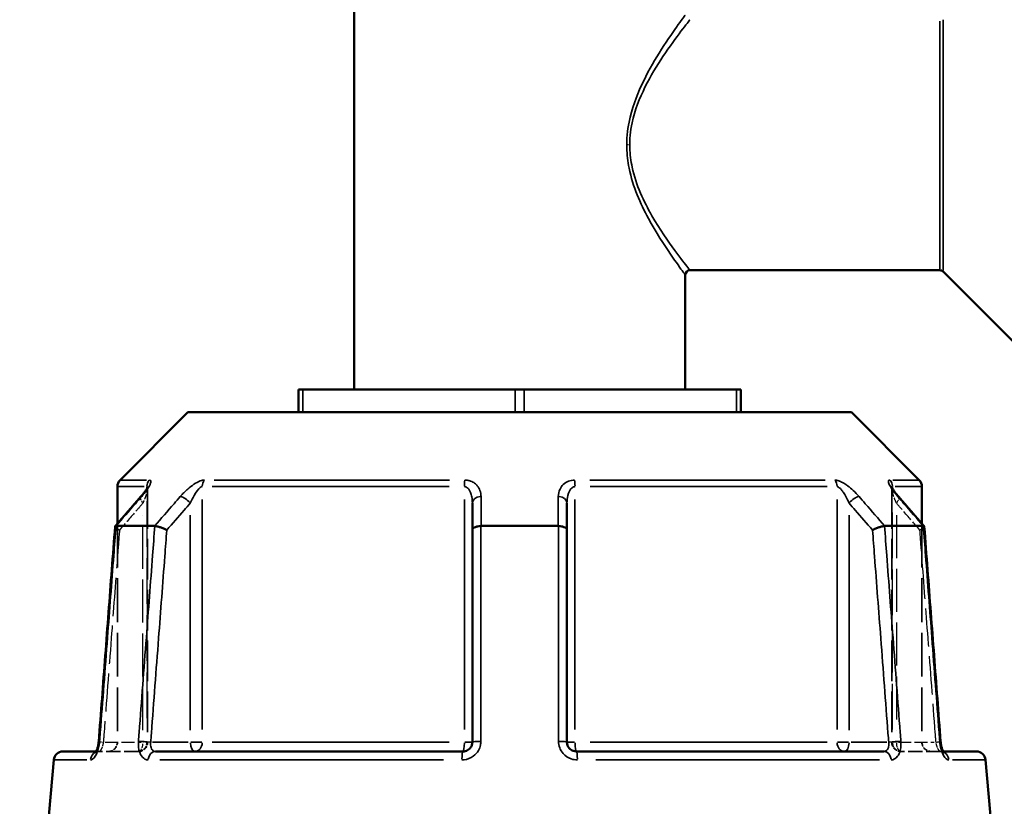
# Model space of a CAD drawing. Header units: millimetres. Extents: x 0 to 893, y 0 to 988.
# Tile 5 of 20: x 361 to 467, y 435 to 520. Entities that reach past the tile are written whole.
import ezdxf

# ---------------------------------------------------------------- set-up
doc = ezdxf.new("R2010")
doc.units = ezdxf.units.MM
doc.linetypes.add('DASHED', pattern=[0.2067, 0.1654, -0.0413])
for name, color, linetype, lineweight in [('Dimension (ANSI)', 7, 'Continuous', 25), ('Hidden (ANSI)', 7, 'DASHED', 35), ('Hidden Narrow (ANSI)', 7, 'DASHED', 25), ('Visible (ANSI)', 7, 'Continuous', 50), ('Visible Narrow (ANSI)', 7, 'Continuous', 35)]:
    doc.layers.add(name, color=color, linetype=linetype, lineweight=lineweight)
doc.styles.add('Note Text (ANSI)', font='tahoma.ttf')
doc.dimstyles.new('Default - mm (ANSI)', dxfattribs={"dimtxt": 3.048, "dimasz": 2.5, "dimexe": 3.175, "dimexo": 1.6002, "dimgap": 0.8, "dimtad": 0, "dimtoh": 1, "dimrnd": 1e-08, "dimzin": 4, "dimdsep": 46, "dimtxsty": 'Note Text (ANSI)', "dimcen": 0.09, "dimdle": 10, "dimclrd": 256, "dimclre": 256, "dimclrt": 256, "dimadec": 1, "dimazin": 1, "dimtfac": 1, "dimtofl": 0, "dimtmove": 0, "dimatfit": 3, "dimfxl": 1, "dimtolj": 1, "dimtzin": 4, "dimlwd": -1, "dimlwe": -1, "dimarcsym": 0})

# ---------------------------------------------------------------- blocks, each defined once
blk = doc.blocks.new('*D8')
at = {"layer": 'Defpoints', "color": 0, "transparency": 16777216}
for p in [(269.5, 562.06), (399.5, 562.06), (414.8, 212.06)]:
    blk.add_point(p, dxfattribs=at)
at = {"layer": 'Dimension (ANSI)', "transparency": 16777216}
for p, q in [((397.9, 562.06), (266.32, 562.06)), ((269.5, 559.56), (269.5, 394.03)), ((269.5, 214.56), (269.5, 380.09)), ((413.2, 212.06), (266.32, 212.06))]:
    blk.add_line(p, q, dxfattribs=at)
for points in [[(269.08, 559.56), (269.92, 559.56), (269.5, 562.06)], [(269.08, 214.56), (269.92, 214.56), (269.5, 212.06)]]:
    blk.add_solid(points, dxfattribs=at)
at = {"layer": 'Dimension (ANSI)', "transparency": 16777216, "insert": (267.91, 380.89), "char_height": 3.048, "attachment_point": 1, "rotation": 90, "style": 'Note Text (ANSI)'}
blk.add_mtext('\\A1;350.00', dxfattribs=at)

msp = doc.modelspace()

# ---------------------------------------------------------------- linework, layer by layer
at = {"layer": 'Hidden (ANSI)', "ltscale": 26.493855}
for p, q in [((374.706, 469.342), (374.706, 441.961)), ((454.892, 469.342), (454.892, 441.961))]:
    msp.add_line(p, q, dxfattribs=at)
at = {"layer": 'Hidden (ANSI)', "ltscale": 28.476213}
msp.add_line((371.449, 465.505), (371.449, 441.961), dxfattribs=at)
at = {"layer": 'Hidden (ANSI)', "ltscale": 28.476215}
msp.add_line((458.149, 465.505), (458.149, 441.961), dxfattribs=at)
at = {"layer": 'Hidden (ANSI)', "ltscale": 1.470216}
msp.add_line((369.167, 440.961), (369.462, 440.961), dxfattribs=at)
at = {"layer": 'Hidden (ANSI)', "ltscale": 9.334328}
for p, q in [((373.706, 440.961), (369.462, 440.961)), ((460.136, 440.961), (455.892, 440.961))]:
    msp.add_line(p, q, dxfattribs=at)
at = {"layer": 'Hidden (ANSI)', "ltscale": 1.47006}
msp.add_line((460.136, 440.961), (460.431, 440.961), dxfattribs=at)
at = {"layer": 'Hidden (ANSI)', "ltscale": 2.991791}
for centre, start, end in [((370.449, 441.961), 270, 0), ((373.706, 441.961), 270, 0), ((455.892, 441.961), 180, 270), ((459.149, 441.961), 180, 270)]:
    msp.add_arc(centre, 1, start, end, dxfattribs=at)
at = {"layer": 'Hidden (ANSI)', "ltscale": 8.512628}
for centre, major_axis, ratio, start_param, end_param in [((10226.265, -10816.122), (-350.928, 15922.406), 0.8713232, 0.7640997, 0.7643804), ((-9533.329, -10973.268), (-354.119, -16144.189), 0.871299, 2.3771226, 2.3773994)]:
    msp.add_ellipse(centre, major_axis=major_axis, ratio=ratio, start_param=start_param, end_param=end_param, dxfattribs=at)
at = {"layer": 'Hidden (ANSI)', "ltscale": 4.578621}
msp.add_open_spline([(373.951, 468.383), (374.05, 468.497), (374.144, 468.609), (374.315, 468.827), (374.394, 468.933), (374.531, 469.13), (374.589, 469.222), (374.656, 469.337), (374.674, 469.372), (374.699, 469.423), (374.708, 469.442), (374.717, 469.465), (374.72, 469.472), (374.723, 469.48), (374.72, 469.475), (374.713, 469.437), (374.708, 469.412), (374.706, 469.364), (374.706, 469.354), (374.706, 469.342)], degree=3, knots=[0, 0, 0, 0, 0.05326363, 0.05326363, 0.10652726, 0.10652726, 0.15979088, 0.15979088, 0.1864227, 0.1864227, 0.20693939, 0.20693939, 0.22202176, 0.22202176, 0.24544118, 0.24544118, 0.26213437, 0.26213437, 0.26631814, 0.26631814, 0.26631814, 0.26631814], dxfattribs=at)
at = {"layer": 'Hidden (ANSI)', "ltscale": 0.735482}
msp.add_open_spline([(374.706, 469.342), (374.706, 469.385), (374.709, 469.415), (374.716, 469.456), (374.719, 469.468), (374.721, 469.476), (374.721, 469.477), (374.721, 469.477)], degree=3, knots=[0.079099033, 0.079099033, 0.079099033, 0.079099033, 0.094745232, 0.094745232, 0.110737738, 0.110737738, 0.118300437, 0.118300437, 0.118300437, 0.118300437], dxfattribs=at)
at = {"layer": 'Hidden (ANSI)', "ltscale": 4.578617}
msp.add_open_spline([(454.892, 469.342), (454.892, 469.385), (454.889, 469.415), (454.882, 469.456), (454.879, 469.468), (454.876, 469.48), (454.876, 469.477), (454.883, 469.459), (454.892, 469.438), (454.925, 469.37), (454.954, 469.316), (455.04, 469.173), (455.102, 469.078), (455.246, 468.876), (455.328, 468.768), (455.489, 468.568), (455.566, 468.476), (455.647, 468.383)], degree=3, knots=[0.07909903, 0.07909903, 0.07909903, 0.07909903, 0.09474523, 0.09474523, 0.11073774, 0.11073774, 0.12984163, 0.12984163, 0.15596521, 0.15596521, 0.19532048, 0.19532048, 0.24858388, 0.24858388, 0.30184727, 0.30184727, 0.345416, 0.345416, 0.345416, 0.345416], dxfattribs=at)
at = {"layer": 'Hidden (ANSI)', "ltscale": 0.735502}
msp.add_open_spline([(454.877, 469.477), (454.877, 469.477), (454.879, 469.47), (454.885, 469.437), (454.89, 469.412), (454.892, 469.364), (454.892, 469.354), (454.892, 469.342)], degree=3, knots=[0.227116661, 0.227116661, 0.227116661, 0.227116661, 0.245441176, 0.245441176, 0.262134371, 0.262134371, 0.26631814, 0.26631814, 0.26631814, 0.26631814], dxfattribs=at)
at = {"layer": 'Hidden (ANSI)', "ltscale": 2.089214}
for points, knots in [([(371.198, 465.202), (371.196, 465.179), (371.21, 465.15), (371.272, 465.075), (371.328, 465.027), (371.474, 464.924), (371.565, 464.869), (371.668, 464.812), (371.67, 464.812), (371.671, 464.811)], [-0.10955437, -0.10955437, -0.10955437, -0.10955437, -0.07796276, -0.07796276, -0.03923705, -0.03923705, 0, 0, 0.00047625, 0.00047625, 0.00047625, 0.00047625]), ([(457.927, 464.811), (457.928, 464.812), (457.93, 464.812), (458.033, 464.869), (458.124, 464.924), (458.27, 465.027), (458.326, 465.075), (458.388, 465.15), (458.402, 465.179), (458.4, 465.202)], [-0.15371258, -0.15371258, -0.15371258, -0.15371258, -0.15323743, -0.15323743, -0.11409174, -0.11409174, -0.0754562, -0.0754562, -0.04393815, -0.04393815, -0.04393815, -0.04393815])]:
    msp.add_open_spline(points, degree=3, knots=knots, dxfattribs=at)
at = {"layer": 'Hidden (ANSI)', "ltscale": 0.420625}
msp.add_open_spline([(369.324, 441.379), (369.337, 441.425), (369.349, 441.472), (369.364, 441.54), (369.368, 441.559), (369.372, 441.579)], degree=3, knots=[0.227257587, 0.227257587, 0.227257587, 0.227257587, 0.247429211, 0.247429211, 0.255432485, 0.255432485, 0.255432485, 0.255432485], dxfattribs=at)
at = {"layer": 'Hidden (ANSI)', "ltscale": 0.527502}
msp.add_open_spline([(369.405, 441.762), (369.412, 441.81), (369.418, 441.857), (369.429, 441.949), (369.433, 441.993), (369.436, 442.037)], degree=3, knots=[0.279678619, 0.279678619, 0.279678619, 0.279678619, 0.298086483, 0.298086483, 0.314813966, 0.314813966, 0.314813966, 0.314813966], dxfattribs=at)
at = {"layer": 'Hidden (ANSI)', "ltscale": 1.701024}
msp.add_open_spline([(369.088, 440.837), (369.088, 440.837), (369.088, 440.837), (369.088, 440.837), (369.097, 440.847), (369.144, 440.879), (369.182, 440.902), (369.296, 440.944), (369.375, 440.961), (369.462, 440.961)], degree=3, knots=[0.227293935, 0.227293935, 0.227293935, 0.227293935, 0.22772718, 0.22772718, 0.25682997, 0.25682997, 0.285161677, 0.285161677, 0.314811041, 0.314811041, 0.314811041, 0.314811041], dxfattribs=at)
at = {"layer": 'Hidden (ANSI)', "ltscale": 1.700917}
for points in [[(369.462, 440.961), (369.358, 440.961), (369.266, 440.936), (369.152, 440.887), (369.12, 440.864), (369.093, 440.841), (369.088, 440.837), (369.088, 440.837)], [(460.136, 440.961), (460.24, 440.961), (460.332, 440.936), (460.446, 440.887), (460.478, 440.864), (460.505, 440.841), (460.51, 440.837), (460.51, 440.837)]]:
    msp.add_open_spline(points, degree=3, knots=[0, 0, 0, 0, 0.035487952, 0.035487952, 0.066590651, 0.066590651, 0.08751627, 0.08751627, 0.08751627, 0.08751627], dxfattribs=at)
at = {"layer": 'Hidden (ANSI)', "ltscale": 0.402963}
msp.add_open_spline([(369.118, 440.877), (369.119, 440.878), (369.12, 440.88), (369.134, 440.901), (369.15, 440.928), (369.167, 440.961)], degree=3, knots=[0.122975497, 0.122975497, 0.122975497, 0.122975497, 0.124622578, 0.124622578, 0.150448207, 0.150448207, 0.150448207, 0.150448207], dxfattribs=at)
at = {"layer": 'Hidden (ANSI)', "ltscale": 2.63652}
msp.add_open_spline([(460.431, 440.961), (460.45, 440.924), (460.468, 440.895), (460.499, 440.849), (460.51, 440.836), (460.51, 440.837), (460.501, 440.847), (460.454, 440.879), (460.416, 440.902), (460.302, 440.944), (460.223, 440.961), (460.136, 440.961)], degree=3, knots=[0.16436308, 0.16436308, 0.16436308, 0.16436308, 0.19343627, 0.19343627, 0.22772718, 0.22772718, 0.25682997, 0.25682997, 0.28516168, 0.28516168, 0.31481104, 0.31481104, 0.31481104, 0.31481104], dxfattribs=at)
at = {"layer": 'Hidden Narrow (ANSI)', "ltscale": 0.602402}
msp.add_line((426.644, 506.311), (426.352, 506.311), dxfattribs=at)
at = {"layer": 'Hidden Narrow (ANSI)', "ltscale": 29.756516}
msp.add_line((374.632, 467.93), (374.632, 443.328), dxfattribs=at)
at = {"layer": 'Hidden Narrow (ANSI)', "ltscale": 29.756474}
msp.add_line((454.966, 443.328), (454.966, 467.93), dxfattribs=at)
at = {"layer": 'Hidden Narrow (ANSI)', "ltscale": 28.04664}
for p, q in [((374.206, 443.249), (374.206, 466.438)), ((455.392, 466.438), (455.392, 443.249))]:
    msp.add_line(p, q, dxfattribs=at)
at = {"layer": 'Hidden Narrow (ANSI)', "ltscale": 8.457208}
for p, q in [((370.147, 441.961), (373.992, 441.961)), ((455.606, 441.961), (459.451, 441.961))]:
    msp.add_line(p, q, dxfattribs=at)
at = {"layer": 'Hidden Narrow (ANSI)', "ltscale": 1.795034}
for p, q in [((374.704, 441.961), (374.25, 441.961)), ((455.348, 441.961), (454.894, 441.961))]:
    msp.add_line(p, q, dxfattribs=at)
at = {"layer": 'Hidden Narrow (ANSI)', "ltscale": 2.029475}
for centre, major_axis, start_param, end_param in [((374.706, 467.726), (-0.755, 0.656), 0.059198, 1.1247615), ((454.892, 467.726), (0.755, 0.656), 5.1584238, 6.2239873)]:
    msp.add_ellipse(centre, major_axis=major_axis, ratio=0.3543192, start_param=start_param, end_param=end_param, dxfattribs=at)
at = {"layer": 'Hidden Narrow (ANSI)', "ltscale": 1.797881}
for centre, major_axis, start_param, end_param in [((370.433, 441.961), (-0.997, 0.076), 0.0524429, 0.9964155), ((459.165, 441.961), (0.997, 0.076), 5.2867698, 6.2307424)]:
    msp.add_ellipse(centre, major_axis=major_axis, ratio=0.0437298, start_param=start_param, end_param=end_param, dxfattribs=at)
at = {"layer": 'Hidden Narrow (ANSI)', "ltscale": 2.692601}
for centre, ratio, start_param, end_param in [((373.706, 441.961), 0.5, 0.0785398, 1.4922565), ((373.706, 441.961), 0.9265657, 0.0785398, 1.4922565), ((455.892, 441.961), 0.9265657, 4.7909288, 6.2046455), ((455.892, 441.961), 0.5, 4.7909288, 6.2046455)]:
    msp.add_ellipse(centre, major_axis=(0, -1), ratio=ratio, start_param=start_param, end_param=end_param, dxfattribs=at)
at = {"layer": 'Hidden Narrow (ANSI)', "ltscale": 0.633739}
msp.add_ellipse((369.462, 439.961), major_axis=(0, 1), ratio=0.9213266, start_param=0.0184876, end_param=0.3512644, dxfattribs=at)
at = {"layer": 'Hidden Narrow (ANSI)', "ltscale": 0.633677}
msp.add_ellipse((460.136, 439.961), major_axis=(0, 1), ratio=0.9213266, start_param=5.9319551, end_param=6.2646995, dxfattribs=at)
at = {"layer": 'Hidden Narrow (ANSI)', "ltscale": 3.591758}
msp.add_open_spline([(374.699, 469.423), (374.701, 469.411), (374.703, 469.397), (374.709, 469.324), (374.702, 469.244), (374.672, 469.066), (374.65, 468.971), (374.581, 468.716), (374.527, 468.55), (374.39, 468.168), (374.302, 467.948), (374.206, 467.726)], degree=3, knots=[0.05373644, 0.05373644, 0.05373644, 0.05373644, 0.06721438, 0.06721438, 0.12292214, 0.12292214, 0.17440412, 0.17440412, 0.25131567, 0.25131567, 0.345416, 0.345416, 0.345416, 0.345416], dxfattribs=at)
at = {"layer": 'Hidden Narrow (ANSI)', "ltscale": 3.592147}
msp.add_open_spline([(455.392, 467.726), (455.272, 468.002), (455.165, 468.276), (454.959, 468.889), (454.877, 469.224), (454.896, 469.403), (454.897, 469.413), (454.899, 469.422)], degree=3, knots=[0, 0, 0, 0, 0.11734182, 0.11734182, 0.28109054, 0.28109054, 0.2916805, 0.2916805, 0.2916805, 0.2916805], dxfattribs=at)
at = {"layer": 'Hidden Narrow (ANSI)', "ltscale": 7.081717}
for points, knots in [([(374.206, 467.726), (373.98, 467.467), (373.754, 467.207), (373.528, 466.947), (372.909, 466.235), (372.29, 465.523), (371.671, 464.811)], [1.52956, 1.52956, 1.52956, 1.52956, 1.63999425, 1.63999425, 1.63999425, 1.94268014, 1.94268014, 1.94268014, 1.94268014]), ([(457.927, 464.811), (457.308, 465.523), (456.689, 466.235), (456.07, 466.947), (455.844, 467.207), (455.618, 467.467), (455.392, 467.726)], [2.55862177, 2.55862177, 2.55862177, 2.55862177, 2.86130766, 2.86130766, 2.86130766, 2.9717419, 2.9717419, 2.9717419, 2.9717419])]:
    msp.add_open_spline(points, degree=3, knots=knots, dxfattribs=at)
at = {"layer": 'Hidden Narrow (ANSI)', "ltscale": 24.968994}
for points, knots in [([(371.671, 464.811), (371.599, 463.871), (371.528, 462.93), (371.232, 459.046), (371.008, 456.101), (370.785, 453.157), (370.525, 449.744), (370.266, 446.332), (369.982, 442.6), (369.958, 442.28), (369.933, 441.961)], [0.6034865, 0.6034865, 0.6034865, 0.6034865, 0.8866951, 0.8866951, 1.7733902, 1.7733902, 1.7733902, 2.8010582, 2.8010582, 2.8973048, 2.8973048, 2.8973048, 2.8973048]), ([(459.665, 441.961), (459.641, 442.28), (459.616, 442.6), (459.332, 446.332), (459.073, 449.744), (458.814, 453.157), (458.59, 456.101), (458.366, 459.046), (458.07, 462.93), (457.999, 463.871), (457.927, 464.811)], [1.2046153, 1.2046153, 1.2046153, 1.2046153, 1.300862, 1.300862, 2.32853, 2.32853, 2.32853, 3.2152251, 3.2152251, 3.4984336, 3.4984336, 3.4984336, 3.4984336])]:
    msp.add_open_spline(points, degree=3, knots=knots, dxfattribs=at)
at = {"layer": 'Hidden Narrow (ANSI)', "ltscale": 2.712011}
msp.add_open_spline([(369.933, 441.961), (369.923, 441.895), (369.911, 441.829), (369.873, 441.66), (369.845, 441.559), (369.771, 441.347), (369.723, 441.241), (369.599, 441.031), (369.522, 440.961), (369.462, 440.961)], degree=3, knots=[0, 0, 0, 0, 0.03982627, 0.03982627, 0.1035483, 0.1035483, 0.18638694, 0.18638694, 0.31481104, 0.31481104, 0.31481104, 0.31481104], dxfattribs=at)
at = {"layer": 'Hidden Narrow (ANSI)', "ltscale": 2.712193}
msp.add_open_spline([(460.136, 440.961), (460.114, 440.961), (460.088, 440.971), (460.019, 441.021), (459.973, 441.077), (459.868, 441.253), (459.809, 441.387), (459.72, 441.672), (459.687, 441.816), (459.665, 441.961)], degree=3, knots=[0, 0, 0, 0, 0.04867645, 0.04867645, 0.12655878, 0.12655878, 0.2278058, 0.2278058, 0.31481397, 0.31481397, 0.31481397, 0.31481397], dxfattribs=at)
at = {"layer": 'Visible (ANSI)'}
for p, q in [((396.949, 532.661), (396.949, 479.961)), ((460.092, 492.811), (433.149, 492.811)), ((460.445, 492.664), (468.253, 484.857)), ((432.649, 492.311), (432.649, 479.961)), ((390.949, 479.961), (391.449, 479.961)), ((390.949, 479.961), (390.949, 477.511)), ((391.449, 479.961), (414.299, 479.961)), ((414.299, 479.961), (415.299, 479.961)), ((415.299, 479.961), (438.149, 479.961)), ((438.149, 479.961), (438.649, 479.961)), ((438.649, 477.511), (438.649, 479.961)), ((379.05, 477.511), (371.742, 470.203)), ((379.05, 477.511), (450.548, 477.511)), ((450.548, 477.511), (457.856, 470.203)), ((371.449, 469.496), (371.449, 465.505)), ((458.149, 469.496), (458.149, 465.505)), ((409.699, 467.726), (409.699, 464.811)), ((419.899, 464.811), (419.899, 467.726)), ((371.306, 465.261), (375.468, 465.261)), ((409.699, 464.811), (409.699, 441.961)), ((410.638, 465.261), (418.96, 465.261)), ((419.899, 441.961), (419.899, 464.811)), ((454.13, 465.261), (458.292, 465.261)), ((365.59, 440.961), (369.167, 440.961)), ((375.562, 440.961), (408.699, 440.961)), ((420.899, 440.961), (454.036, 440.961)), ((460.431, 440.961), (464.008, 440.961)), ((364.594, 440.048), (363.799, 430.961)), ((465.004, 440.048), (465.799, 430.961))]:
    msp.add_line(p, q, dxfattribs=at)
for centre, radius, start, end in [((433.149, 492.311), 0.5, 90, 180), ((460.092, 492.311), 0.5, 45, 90), ((372.449, 469.496), 1, 135, 180), ((457.149, 469.496), 1, 0, 45), ((365.59, 439.961), 1, 90, 175), ((464.008, 439.961), 1, 5, 90)]:
    msp.add_arc(centre, radius, start, end, dxfattribs=at)
for centre, major_axis, ratio, start_param, end_param in [((10362.928, -10973.268), (354.119, -16144.189), 0.871299, 3.9057859, 3.9060627), ((-9396.667, -10816.122), (350.928, 15922.406), 0.8713232, 5.5188049, 5.5190856)]:
    msp.add_ellipse(centre, major_axis=major_axis, ratio=ratio, start_param=start_param, end_param=end_param, dxfattribs=at)
for points, knots in [([(374.721, 469.477), (374.721, 469.477), (374.721, 469.474), (374.715, 469.459), (374.706, 469.438), (374.673, 469.37), (374.644, 469.316), (374.558, 469.173), (374.496, 469.078), (374.352, 468.876), (374.271, 468.768), (374.11, 468.568), (374.032, 468.476), (373.951, 468.383)], [0.11830044, 0.11830044, 0.11830044, 0.11830044, 0.12984163, 0.12984163, 0.15596521, 0.15596521, 0.19532048, 0.19532048, 0.24858388, 0.24858388, 0.30184727, 0.30184727, 0.345416, 0.345416, 0.345416, 0.345416]), ([(455.647, 468.383), (455.548, 468.497), (455.454, 468.609), (455.283, 468.827), (455.204, 468.933), (455.067, 469.13), (455.009, 469.222), (454.943, 469.337), (454.924, 469.372), (454.899, 469.423), (454.89, 469.442), (454.881, 469.465), (454.878, 469.472), (454.877, 469.476), (454.877, 469.477), (454.877, 469.477)], [0, 0, 0, 0, 0.05326363, 0.05326363, 0.10652726, 0.10652726, 0.15979088, 0.15979088, 0.1864227, 0.1864227, 0.20693939, 0.20693939, 0.22202176, 0.22202176, 0.22711666, 0.22711666, 0.22711666, 0.22711666]), ([(371.198, 465.202), (371.08, 463.658), (370.963, 462.113), (370.728, 459.025), (370.61, 457.48), (370.376, 454.392), (370.258, 452.847), (370.023, 449.758), (369.906, 448.214), (369.671, 445.125), (369.554, 443.581), (369.436, 442.037)], [0.5718587, 0.5718587, 0.5718587, 0.5718587, 1.0369479, 1.0369479, 1.5020372, 1.5020372, 1.9671264, 1.9671264, 2.4322156, 2.4322156, 2.8973048, 2.8973048, 2.8973048, 2.8973048]), ([(371.296, 465.26), (371.243, 465.256), (371.211, 465.241), (371.199, 465.212), (371.198, 465.207), (371.198, 465.202)], [-0.153595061, -0.153595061, -0.153595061, -0.153595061, -0.116550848, -0.116550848, -0.109554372, -0.109554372, -0.109554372, -0.109554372]), ([(376.771, 464.811), (376.77, 464.812), (376.768, 464.812), (376.664, 464.869), (376.551, 464.924), (376.314, 465.027), (376.193, 465.075), (375.956, 465.157), (375.842, 465.191), (375.64, 465.241), (375.553, 465.256), (375.482, 465.26)], [-0.15371258, -0.15371258, -0.15371258, -0.15371258, -0.15323742, -0.15323742, -0.11409173, -0.11409173, -0.07545617, -0.07545617, -0.03695795, -0.03695795, 0, 0, 0, 0]), ([(410.612, 465.26), (410.489, 465.256), (410.371, 465.241), (410.147, 465.191), (410.046, 465.157), (409.878, 465.075), (409.813, 465.027), (409.723, 464.924), (409.7, 464.869), (409.699, 464.812), (409.699, 464.812), (409.699, 464.811)], [-0.15359492, -0.15359492, -0.15359492, -0.15359492, -0.11655078, -0.11655078, -0.07796289, -0.07796289, -0.03923697, -0.03923697, 0, 0, 0.0004764, 0.0004764, 0.0004764, 0.0004764]), ([(419.899, 464.811), (419.899, 464.812), (419.899, 464.812), (419.898, 464.869), (419.875, 464.924), (419.786, 465.027), (419.72, 465.075), (419.552, 465.157), (419.451, 465.191), (419.227, 465.241), (419.109, 465.256), (418.986, 465.26)], [-0.15371258, -0.15371258, -0.15371258, -0.15371258, -0.15323729, -0.15323729, -0.11409168, -0.11409168, -0.07545593, -0.07545593, -0.03695789, -0.03695789, 0, 0, 0, 0]), ([(454.116, 465.26), (454.045, 465.256), (453.958, 465.241), (453.756, 465.191), (453.642, 465.157), (453.405, 465.075), (453.284, 465.027), (453.047, 464.924), (452.934, 464.869), (452.83, 464.812), (452.828, 464.812), (452.827, 464.811)], [-0.15359504, -0.15359504, -0.15359504, -0.15359504, -0.11655084, -0.11655084, -0.07796278, -0.07796278, -0.03923704, -0.03923704, 0, 0, 0.00047627, 0.00047627, 0.00047627, 0.00047627]), ([(458.4, 465.202), (458.4, 465.207), (458.399, 465.212), (458.387, 465.241), (458.355, 465.256), (458.303, 465.26)], [-0.043938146, -0.043938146, -0.043938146, -0.043938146, -0.03695796, -0.03695796, 0, 0, 0, 0]), ([(460.162, 442.037), (460.045, 443.581), (459.927, 445.125), (459.692, 448.214), (459.575, 449.758), (459.34, 452.847), (459.223, 454.392), (458.988, 457.48), (458.87, 459.025), (458.635, 462.113), (458.518, 463.658), (458.4, 465.202)], [1.2046153, 1.2046153, 1.2046153, 1.2046153, 1.6697046, 1.6697046, 2.1347938, 2.1347938, 2.599883, 2.599883, 3.0649722, 3.0649722, 3.5300614, 3.5300614, 3.5300614, 3.5300614]), ([(369.436, 442.037), (369.426, 441.899), (369.407, 441.761), (369.358, 441.502), (369.327, 441.38), (369.261, 441.172), (369.226, 441.083), (369.164, 440.951), (369.136, 440.904), (369.1, 440.849), (369.088, 440.837), (369.088, 440.837)], [0, 0, 0, 0, 0.05246869, 0.05246869, 0.10385719, 0.10385719, 0.15173749, 0.15173749, 0.19343627, 0.19343627, 0.22729393, 0.22729393, 0.22729393, 0.22729393]), ([(409.699, 441.961), (409.699, 441.895), (409.693, 441.829), (409.659, 441.662), (409.622, 441.562), (409.503, 441.35), (409.41, 441.245), (409.158, 441.055), (408.987, 440.987), (408.774, 440.963), (408.736, 440.961), (408.699, 440.961)], [0, 0, 0, 0, 0.03957477, 0.03957477, 0.1028944, 0.1028944, 0.18520991, 0.18520991, 0.29222008, 0.29222008, 0.31481112, 0.31481112, 0.31481112, 0.31481112]), ([(420.899, 440.961), (420.789, 440.961), (420.679, 440.979), (420.407, 441.073), (420.255, 441.176), (419.986, 441.49), (419.899, 441.725), (419.899, 441.961)], [0, 0, 0, 0, 0.06653404, 0.06653404, 0.1729885, 0.1729885, 0.31481287, 0.31481287, 0.31481287, 0.31481287]), ([(460.162, 442.037), (460.172, 441.899), (460.191, 441.761), (460.24, 441.502), (460.271, 441.38), (460.337, 441.172), (460.372, 441.083), (460.414, 440.994), (460.423, 440.977), (460.431, 440.961)], [0, 0, 0, 0, 0.05246869, 0.05246869, 0.10385719, 0.10385719, 0.15173749, 0.15173749, 0.16436308, 0.16436308, 0.16436308, 0.16436308]), ([(460.51, 440.837), (460.51, 440.837), (460.509, 440.837), (460.504, 440.843), (460.493, 440.857), (460.459, 440.908), (460.436, 440.948), (460.384, 441.056), (460.354, 441.127), (460.294, 441.302), (460.264, 441.408), (460.211, 441.643), (460.189, 441.773), (460.169, 441.949), (460.165, 441.993), (460.162, 442.037)], [0.08751627, 0.08751627, 0.08751627, 0.08751627, 0.09464308, 0.09464308, 0.12462258, 0.12462258, 0.15950627, 0.15950627, 0.20062077, 0.20062077, 0.24742921, 0.24742921, 0.29808648, 0.29808648, 0.31481397, 0.31481397, 0.31481397, 0.31481397]), ([(369.088, 440.837), (369.088, 440.837), (369.089, 440.837), (369.093, 440.843), (369.104, 440.856), (369.118, 440.877)], [0.08751627, 0.08751627, 0.08751627, 0.08751627, 0.094643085, 0.094643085, 0.122975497, 0.122975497, 0.122975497, 0.122975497]), ([(369.167, 440.961), (369.173, 440.972), (369.179, 440.984), (369.214, 441.056), (369.244, 441.127), (369.29, 441.262), (369.308, 441.319), (369.324, 441.379)], [0.150448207, 0.150448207, 0.150448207, 0.150448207, 0.159506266, 0.159506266, 0.200620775, 0.200620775, 0.227257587, 0.227257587, 0.227257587, 0.227257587])]:
    msp.add_open_spline(points, degree=3, knots=knots, dxfattribs=at)
for points in [[(371.296, 465.26), (371.299, 465.261), (371.303, 465.261), (371.306, 465.261)], [(375.468, 465.261), (375.473, 465.261), (375.478, 465.261), (375.482, 465.26)], [(410.612, 465.26), (410.621, 465.261), (410.629, 465.261), (410.638, 465.261)], [(418.96, 465.261), (418.969, 465.261), (418.977, 465.261), (418.986, 465.26)], [(454.116, 465.26), (454.121, 465.261), (454.125, 465.261), (454.13, 465.261)], [(458.292, 465.261), (458.295, 465.261), (458.299, 465.261), (458.303, 465.26)], [(369.372, 441.579), (369.385, 441.639), (369.395, 441.7), (369.405, 441.762)]]:
    msp.add_open_spline(points, degree=3, dxfattribs=at)
at = {"layer": 'Visible Narrow (ANSI)'}
for p, q in [((460.092, 492.977), (460.092, 519.645)), ((460.445, 519.789), (460.445, 492.832)), ((391.449, 477.633), (391.449, 479.838)), ((414.299, 479.838), (414.299, 477.633)), ((415.299, 477.633), (415.299, 479.838)), ((438.149, 479.838), (438.149, 477.633)), ((371.75, 470.203), (374.599, 470.203)), ((381.871, 470.203), (407.237, 470.203)), ((422.361, 470.203), (447.727, 470.203)), ((454.999, 470.203), (457.848, 470.203)), ((374.326, 469.496), (371.457, 469.496)), ((374.632, 469.486), (374.632, 469.307)), ((407.186, 469.496), (381.647, 469.496)), ((447.951, 469.496), (422.412, 469.496)), ((454.966, 469.307), (454.966, 469.486)), ((458.141, 469.496), (455.273, 469.496)), ((380.595, 443.338), (380.595, 468.119)), ((408.837, 468.119), (408.837, 443.338)), ((420.761, 443.338), (420.761, 468.119)), ((449.003, 468.119), (449.003, 443.338)), ((379.306, 466.438), (379.306, 443.249)), ((450.292, 443.249), (450.292, 466.438)), ((379.092, 441.961), (375.247, 441.961)), ((380.549, 441.961), (379.369, 441.961)), ((381.647, 441.961), (407.186, 441.961)), ((409.696, 441.961), (408.907, 441.961)), ((420.691, 441.961), (419.902, 441.961)), ((422.412, 441.961), (447.951, 441.961)), ((450.229, 441.961), (449.049, 441.961)), ((454.351, 441.961), (450.506, 441.961)), ((368.163, 440.048), (364.604, 440.048)), ((406.592, 440.048), (376.009, 440.048)), ((453.589, 440.048), (423.006, 440.048)), ((464.994, 440.048), (461.435, 440.048))]:
    msp.add_line(p, q, dxfattribs=at)
for centre, major_axis, ratio, start_param, end_param in [((375.559, 469.496), (0, 1), 0.9265657, 0.8246681, 1.5315264), ((381.384, 469.496), (0, -1), 0.7890235, 3.9662607, 4.6731191), ((408.974, 469.496), (0, 1), 0.1375423, 0.8246681, 1.5315264), ((420.624, 469.496), (0, -1), 0.1375423, 1.6100662, 2.3169246), ((448.214, 469.496), (0, 1), 0.7890235, 4.7516589, 5.4585172), ((454.039, 469.496), (0, -1), 0.9265657, 1.6100662, 2.3169246), ((374.706, 467.726), (-0.755, 0.656), 0.3543192, 5.9781609, 6.2671314), ((378.806, 467.726), (-0.755, 0.656), 0.3543192, 4.400804, 5.755338), ((410.699, 467.726), (-1, 0), 0.7086384, 4.8533994, 6.2079334), ((418.899, 467.726), (1, 0), 0.7086384, 0.0752519, 1.4297859), ((450.792, 467.726), (-0.755, -0.656), 0.3543192, 3.66944, 5.023974), ((454.892, 467.726), (0.755, 0.656), 0.3543192, 0.0160539, 0.3050244), ((370.433, 441.961), (-0.997, 0.076), 0.0437298, 5.8665688, 6.2612581), ((374.533, 441.961), (0.997, -0.076), 0.0437298, 1.1232285, 2.4618904), ((379.806, 441.961), (0, -1), 0.5, 4.7909288, 6.2046455), ((379.806, 441.961), (0, -1), 0.7890235, 0.0785398, 1.4922565), ((408.699, 441.961), (0, -1), 0.1375423, 0.0785398, 1.4922565), ((410.699, 441.961), (-1, 0), 0.0874597, 4.8701533, 6.2088152), ((418.899, 441.961), (1, 0), 0.0874597, 0.0743701, 1.413032), ((420.899, 441.961), (0, -1), 0.1375423, 4.7909288, 6.2046455), ((449.792, 441.961), (0, -1), 0.7890235, 4.7909288, 6.2046455), ((449.792, 441.961), (0, -1), 0.5, 0.0785398, 1.4922565), ((455.065, 441.961), (0.997, 0.076), 0.0437298, 0.6797022, 2.0183641), ((459.165, 441.961), (0.997, 0.076), 0.0437298, 0.0219272, 0.4166165), ((369.462, 439.961), (0, 1), 0.9213266, 0.4254409, 1.427841), ((375.562, 439.961), (0, 1), 0.797365, 0.0741765, 1.4093534), ((408.699, 439.961), (0, 1), 0.1239616, 0.0741765, 1.4093534), ((420.899, 439.961), (0, 1), 0.1239616, 4.8738319, 6.2090088), ((454.036, 439.961), (0, 1), 0.797365, 4.8738319, 6.2090088), ((460.136, 439.961), (0, 1), 0.9213266, 4.8553461, 5.8577786)]:
    msp.add_ellipse(centre, major_axis=major_axis, ratio=ratio, start_param=start_param, end_param=end_param, dxfattribs=at)
for points, knots in [([(432.649, 520.31), (432.649, 520.311), (432.645, 520.306), (432.573, 520.208), (432.231, 519.753), (431.202, 518.305), (430.532, 517.34), (429.193, 515.189), (428.529, 514.042), (427.372, 511.552), (426.87, 510.213), (426.407, 507.875), (426.319, 506.937), (426.361, 505.265), (426.448, 504.532), (426.994, 501.798), (427.819, 499.976), (429.493, 496.873), (430.356, 495.559), (431.667, 493.648), (432.155, 492.981), (432.57, 492.416), (432.646, 492.314), (432.647, 492.313)], [-6.4675596, -6.4675596, -6.4675596, -6.4675596, -6.405472, -6.405472, -5.8926157, -5.8926157, -5.3969798, -5.3969798, -4.9600408, -4.9600408, -4.5445233, -4.5445233, -4.282892, -4.282892, -4.0766873, -4.0766873, -3.4904915, -3.4904915, -2.9204118, -2.9204118, -2.4318701, -2.4318701, -2.1558464, -2.1558464, -2.1558464, -2.1558464]), ([(433.147, 492.813), (433.146, 492.813), (433.068, 492.913), (432.641, 493.457), (432.139, 494.1), (430.792, 495.943), (429.904, 497.21), (428.184, 500.202), (427.336, 501.96), (426.774, 504.595), (426.685, 505.302), (426.641, 506.914), (426.732, 507.82), (427.208, 510.073), (427.724, 511.364), (428.914, 513.766), (429.596, 514.872), (430.973, 516.946), (431.661, 517.876), (432.72, 519.273), (433.07, 519.712), (433.145, 519.806), (433.149, 519.811), (433.149, 519.81)], [2.1558464, 2.1558464, 2.1558464, 2.1558464, 2.4318701, 2.4318701, 2.9204118, 2.9204118, 3.4904915, 3.4904915, 4.0766873, 4.0766873, 4.282892, 4.282892, 4.5445233, 4.5445233, 4.9600408, 4.9600408, 5.3969798, 5.3969798, 5.8926157, 5.8926157, 6.405472, 6.405472, 6.4675596, 6.4675596, 6.4675596, 6.4675596]), ([(374.063, 468.433), (374.256, 468.655), (374.431, 468.875), (374.705, 469.257), (374.811, 469.424), (374.947, 469.678), (374.991, 469.774), (375.05, 469.951), (375.063, 470.031), (375.044, 470.134), (375.022, 470.167), (374.965, 470.197), (374.937, 470.203), (374.904, 470.203)], [-0.345416, -0.345416, -0.345416, -0.345416, -0.25131567, -0.25131567, -0.17440412, -0.17440412, -0.12292214, -0.12292214, -0.06721438, -0.06721438, -0.02585168, -0.02585168, 0, 0, 0, 0]), ([(380.826, 470.203), (380.696, 470.203), (380.539, 470.167), (379.934, 469.938), (379.454, 469.6), (378.741, 468.984), (378.469, 468.709), (378.229, 468.433)], [-0.34541683, -0.34541683, -0.34541683, -0.34541683, -0.28278882, -0.28278882, -0.11734182, -0.11734182, 0, 0, 0, 0]), ([(410.633, 468.433), (410.633, 468.656), (410.595, 468.877), (410.451, 469.26), (410.358, 469.426), (410.151, 469.678), (410.054, 469.773), (409.817, 469.95), (409.674, 470.031), (409.396, 470.134), (409.268, 470.167), (409.05, 470.197), (408.964, 470.203), (408.877, 470.203)], [-0.34541583, -0.34541583, -0.34541583, -0.34541583, -0.25081718, -0.25081718, -0.17415567, -0.17415567, -0.12305037, -0.12305037, -0.06721438, -0.06721438, -0.02585168, -0.02585168, 0, 0, 0, 0]), ([(420.721, 470.203), (420.489, 470.203), (420.264, 470.159), (419.615, 469.91), (419.317, 469.586), (419.023, 468.984), (418.965, 468.709), (418.965, 468.433)], [-0.34541645, -0.34541645, -0.34541645, -0.34541645, -0.27620858, -0.27620858, -0.11734182, -0.11734182, 0, 0, 0, 0]), ([(451.369, 468.433), (451.177, 468.655), (450.964, 468.874), (450.547, 469.257), (450.348, 469.423), (450.004, 469.678), (449.862, 469.774), (449.565, 469.951), (449.41, 470.031), (449.151, 470.134), (449.044, 470.167), (448.884, 470.197), (448.826, 470.203), (448.772, 470.203)], [-0.34541603, -0.34541603, -0.34541603, -0.34541603, -0.25141662, -0.25141662, -0.17445287, -0.17445287, -0.12288915, -0.12288915, -0.06721438, -0.06721438, -0.02585168, -0.02585168, 0, 0, 0, 0]), ([(454.694, 470.203), (454.612, 470.203), (454.564, 470.165), (454.509, 469.931), (454.671, 469.597), (455.081, 468.984), (455.295, 468.709), (455.535, 468.433)], [-0.34541684, -0.34541684, -0.34541684, -0.34541684, -0.28109054, -0.28109054, -0.11734182, -0.11734182, 0, 0, 0, 0]), ([(374.632, 469.496), (374.649, 469.496), (374.662, 469.49), (374.685, 469.466), (374.693, 469.447), (374.699, 469.423)], [0, 0, 0, 0, 0.025851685, 0.025851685, 0.053736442, 0.053736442, 0.053736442, 0.053736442]), ([(379.306, 467.726), (379.426, 468.002), (379.561, 468.276), (379.916, 468.893), (380.155, 469.231), (380.454, 469.46), (380.531, 469.496), (380.595, 469.496)], [0, 0, 0, 0, 0.11734182, 0.11734182, 0.28278882, 0.28278882, 0.34541683, 0.34541683, 0.34541683, 0.34541683]), ([(408.837, 469.496), (408.879, 469.496), (408.922, 469.49), (409.029, 469.46), (409.092, 469.427), (409.229, 469.323), (409.299, 469.243), (409.415, 469.066), (409.463, 468.971), (409.564, 468.719), (409.61, 468.553), (409.681, 468.17), (409.699, 467.949), (409.699, 467.726)], [0, 0, 0, 0, 0.02585168, 0.02585168, 0.06721438, 0.06721438, 0.12305037, 0.12305037, 0.17415567, 0.17415567, 0.25081718, 0.25081718, 0.34541583, 0.34541583, 0.34541583, 0.34541583]), ([(419.899, 467.726), (419.899, 468.002), (419.927, 468.276), (420.071, 468.879), (420.218, 469.203), (420.537, 469.452), (420.647, 469.496), (420.761, 469.496)], [0, 0, 0, 0, 0.11734182, 0.11734182, 0.27620858, 0.27620858, 0.34541645, 0.34541645, 0.34541645, 0.34541645]), ([(449.003, 469.496), (449.03, 469.496), (449.058, 469.49), (449.137, 469.46), (449.19, 469.427), (449.318, 469.324), (449.395, 469.244), (449.542, 469.066), (449.612, 468.971), (449.784, 468.716), (449.882, 468.55), (450.09, 468.167), (450.196, 467.947), (450.292, 467.726)], [0, 0, 0, 0, 0.02585168, 0.02585168, 0.06721438, 0.06721438, 0.12288915, 0.12288915, 0.17445287, 0.17445287, 0.25141662, 0.25141662, 0.34541603, 0.34541603, 0.34541603, 0.34541603]), ([(371.306, 465.261), (372, 466.059), (372.693, 466.857), (373.386, 467.654), (373.612, 467.914), (373.838, 468.174), (374.063, 468.433)], [-1.97914638, -1.97914638, -1.97914638, -1.97914638, -1.63999425, -1.63999425, -1.63999425, -1.52956, -1.52956, -1.52956, -1.52956]), ([(378.229, 468.433), (378.003, 468.174), (377.777, 467.914), (377.55, 467.654), (376.856, 466.856), (376.162, 466.059), (375.468, 465.261)], [-2.74525, -2.74525, -2.74525, -2.74525, -2.63478434, -2.63478434, -2.63478434, -2.29566362, -2.29566362, -2.29566362, -2.29566362]), ([(410.638, 465.261), (410.637, 466.059), (410.636, 466.857), (410.634, 467.654), (410.634, 467.914), (410.634, 468.174), (410.633, 468.433)], [-1.97914638, -1.97914638, -1.97914638, -1.97914638, -1.63999115, -1.63999115, -1.63999115, -1.52956, -1.52956, -1.52956, -1.52956]), ([(418.965, 468.433), (418.964, 468.174), (418.964, 467.914), (418.964, 467.654), (418.962, 466.857), (418.961, 466.059), (418.96, 465.261)], [-0.97913562, -0.97913562, -0.97913562, -0.97913562, -0.86870447, -0.86870447, -0.86870447, -0.52954924, -0.52954924, -0.52954924, -0.52954924]), ([(454.13, 465.261), (453.436, 466.059), (452.742, 466.856), (452.048, 467.654), (451.821, 467.914), (451.595, 468.174), (451.369, 468.433)], [-1.97914638, -1.97914638, -1.97914638, -1.97914638, -1.64002566, -1.64002566, -1.64002566, -1.52956, -1.52956, -1.52956, -1.52956]), ([(455.535, 468.433), (455.761, 468.174), (455.986, 467.914), (456.212, 467.654), (456.905, 466.857), (457.598, 466.059), (458.292, 465.261)], [-2.9717419, -2.9717419, -2.9717419, -2.9717419, -2.86130766, -2.86130766, -2.86130766, -2.52215552, -2.52215552, -2.52215552, -2.52215552]), ([(376.771, 464.811), (377.39, 465.523), (378.009, 466.235), (378.628, 466.947), (378.854, 467.207), (379.08, 467.467), (379.306, 467.726)], [2.33212986, 2.33212986, 2.33212986, 2.33212986, 2.63478434, 2.63478434, 2.63478434, 2.74525, 2.74525, 2.74525, 2.74525]), ([(450.292, 467.726), (450.518, 467.467), (450.744, 467.207), (450.97, 466.947), (451.589, 466.235), (452.208, 465.523), (452.827, 464.811)], [1.52956, 1.52956, 1.52956, 1.52956, 1.64002566, 1.64002566, 1.64002566, 1.94268014, 1.94268014, 1.94268014, 1.94268014]), ([(369.532, 442.048), (369.556, 442.368), (369.58, 442.687), (369.864, 446.419), (370.123, 449.832), (370.382, 453.244), (370.606, 456.188), (370.83, 459.133), (371.134, 463.138), (371.215, 464.199), (371.296, 465.26)], [-2.8973048, -2.8973048, -2.8973048, -2.8973048, -2.8010582, -2.8010582, -1.7733902, -1.7733902, -1.7733902, -0.8866951, -0.8866951, -0.5671389, -0.5671389, -0.5671389, -0.5671389]), ([(375.482, 465.26), (375.402, 464.199), (375.321, 463.138), (375.016, 459.133), (374.792, 456.188), (374.567, 453.244), (374.308, 449.832), (374.048, 446.419), (373.764, 442.687), (373.739, 442.368), (373.715, 442.048)], [-3.5347812, -3.5347812, -3.5347812, -3.5347812, -3.2152251, -3.2152251, -2.32853, -2.32853, -2.32853, -1.300862, -1.300862, -1.2046153, -1.2046153, -1.2046153, -1.2046153]), ([(375.033, 441.961), (375.058, 442.28), (375.082, 442.6), (375.366, 446.332), (375.625, 449.744), (375.885, 453.157), (376.108, 456.101), (376.332, 459.046), (376.628, 462.93), (376.699, 463.871), (376.771, 464.811)], [1.2046153, 1.2046153, 1.2046153, 1.2046153, 1.300862, 1.300862, 2.32853, 2.32853, 2.32853, 3.2152251, 3.2152251, 3.4984336, 3.4984336, 3.4984336, 3.4984336]), ([(410.616, 442.048), (410.616, 442.368), (410.616, 442.687), (410.615, 446.419), (410.615, 449.832), (410.614, 453.244), (410.614, 456.188), (410.613, 459.133), (410.612, 463.138), (410.612, 464.199), (410.612, 465.26)], [-2.8973048, -2.8973048, -2.8973048, -2.8973048, -2.8010583, -2.8010583, -1.7733903, -1.7733903, -1.7733903, -0.8866951, -0.8866951, -0.5671389, -0.5671389, -0.5671389, -0.5671389]), ([(418.986, 465.26), (418.986, 464.199), (418.986, 463.138), (418.985, 459.133), (418.984, 456.188), (418.984, 453.244), (418.983, 449.832), (418.983, 446.419), (418.982, 442.687), (418.982, 442.368), (418.982, 442.048)], [-3.5347812, -3.5347812, -3.5347812, -3.5347812, -3.215225, -3.215225, -2.3285299, -2.3285299, -2.3285299, -1.3008619, -1.3008619, -1.2046153, -1.2046153, -1.2046153, -1.2046153]), ([(452.827, 464.811), (452.899, 463.871), (452.97, 462.93), (453.266, 459.046), (453.49, 456.101), (453.714, 453.157), (453.973, 449.744), (454.232, 446.332), (454.516, 442.6), (454.541, 442.28), (454.565, 441.961)], [0.6034865, 0.6034865, 0.6034865, 0.6034865, 0.8866951, 0.8866951, 1.7733902, 1.7733902, 1.7733902, 2.8010582, 2.8010582, 2.8973048, 2.8973048, 2.8973048, 2.8973048]), ([(455.883, 442.048), (455.859, 442.368), (455.834, 442.687), (455.55, 446.419), (455.29, 449.832), (455.031, 453.244), (454.806, 456.188), (454.582, 459.133), (454.277, 463.138), (454.196, 464.199), (454.116, 465.26)], [-2.8973048, -2.8973048, -2.8973048, -2.8973048, -2.8010582, -2.8010582, -1.7733902, -1.7733902, -1.7733902, -0.8866951, -0.8866951, -0.5671389, -0.5671389, -0.5671389, -0.5671389]), ([(458.303, 465.26), (458.383, 464.199), (458.464, 463.138), (458.768, 459.133), (458.992, 456.188), (459.216, 453.244), (459.475, 449.832), (459.734, 446.419), (460.018, 442.687), (460.042, 442.368), (460.066, 442.048)], [-3.5347812, -3.5347812, -3.5347812, -3.5347812, -3.2152251, -3.2152251, -2.32853, -2.32853, -2.32853, -1.300862, -1.300862, -1.2046153, -1.2046153, -1.2046153, -1.2046153]), ([(368.544, 440.048), (368.714, 440.048), (368.9, 440.188), (369.17, 440.609), (369.266, 440.82), (369.403, 441.245), (369.451, 441.446), (369.506, 441.783), (369.522, 441.916), (369.532, 442.048)], [-0.31481104, -0.31481104, -0.31481104, -0.31481104, -0.18638694, -0.18638694, -0.1035483, -0.1035483, -0.03982627, -0.03982627, 0, 0, 0, 0]), ([(373.715, 442.048), (373.707, 441.942), (373.704, 441.836), (373.713, 441.318), (373.8, 440.927), (374.073, 440.404), (374.23, 440.233), (374.522, 440.078), (374.643, 440.048), (374.767, 440.048)], [-0.31481354, -0.31481354, -0.31481354, -0.31481354, -0.28284699, -0.28284699, -0.15713721, -0.15713721, -0.06043739, -0.06043739, 0, 0, 0, 0]), ([(375.562, 440.961), (375.49, 440.961), (375.422, 440.976), (375.26, 441.053), (375.177, 441.139), (375.042, 441.4), (375.007, 441.596), (375.02, 441.855), (375.025, 441.908), (375.033, 441.961)], [0, 0, 0, 0, 0.06043739, 0.06043739, 0.15713721, 0.15713721, 0.28284699, 0.28284699, 0.31481354, 0.31481354, 0.31481354, 0.31481354]), ([(408.576, 440.048), (408.652, 440.048), (408.728, 440.052), (409.163, 440.1), (409.513, 440.236), (410.027, 440.616), (410.215, 440.827), (410.458, 441.249), (410.534, 441.45), (410.603, 441.785), (410.616, 441.917), (410.616, 442.048)], [-0.31481112, -0.31481112, -0.31481112, -0.31481112, -0.29222008, -0.29222008, -0.18520991, -0.18520991, -0.1028944, -0.1028944, -0.03957477, -0.03957477, 0, 0, 0, 0]), ([(418.982, 442.048), (418.982, 441.577), (419.159, 441.106), (419.708, 440.478), (420.018, 440.272), (420.573, 440.085), (420.798, 440.048), (421.023, 440.048)], [-0.31481287, -0.31481287, -0.31481287, -0.31481287, -0.1729885, -0.1729885, -0.06653404, -0.06653404, 0, 0, 0, 0]), ([(454.565, 441.961), (454.575, 441.895), (454.581, 441.828), (454.584, 441.659), (454.575, 441.559), (454.529, 441.346), (454.483, 441.241), (454.325, 441.031), (454.188, 440.961), (454.036, 440.961)], [0, 0, 0, 0, 0.03986256, 0.03986256, 0.10364264, 0.10364264, 0.18655676, 0.18655676, 0.31481094, 0.31481094, 0.31481094, 0.31481094]), ([(454.831, 440.048), (455.094, 440.048), (455.342, 440.188), (455.648, 440.608), (455.743, 440.819), (455.853, 441.244), (455.881, 441.445), (455.895, 441.783), (455.893, 441.916), (455.883, 442.048)], [-0.31481094, -0.31481094, -0.31481094, -0.31481094, -0.18655676, -0.18655676, -0.10364264, -0.10364264, -0.03986256, -0.03986256, 0, 0, 0, 0]), ([(460.066, 442.048), (460.088, 441.759), (460.138, 441.47), (460.295, 440.901), (460.411, 440.632), (460.641, 440.28), (460.749, 440.168), (460.923, 440.068), (460.99, 440.048), (461.054, 440.048)], [-0.31481397, -0.31481397, -0.31481397, -0.31481397, -0.2278058, -0.2278058, -0.12655878, -0.12655878, -0.04867645, -0.04867645, 0, 0, 0, 0])]:
    msp.add_open_spline(points, degree=3, knots=knots, dxfattribs=at)
msp.add_open_spline([(454.899, 469.422), (454.91, 469.47), (454.932, 469.496), (454.966, 469.496)], degree=3, dxfattribs=at)

# ---------------------------------------------------------------- dimensions: what is measured, and where the dimension line sits
at = {"layer": 'Dimension (ANSI)'}
dim = msp.add_linear_dim(base=(269.499, 562.061), p1=(414.798, 212.062), p2=(399.499, 562.061), angle=90, dimstyle='Default - mm (ANSI)', override={"dimgap": 0.8, "dimtoh": 0, "dimdec": 2, "dimtol": 0, "dimlim": 0, "dimtp": 0, "dimtm": 0, "dimtdec": 2, "dimatfit": 1}, dxfattribs=at)
dim.commit()
dim.dimension.update_dxf_attribs({"geometry": '*D8', "text_midpoint": (269.499, 387.061), "dimtype": 160})

doc.saveas('drawing.dxf')
